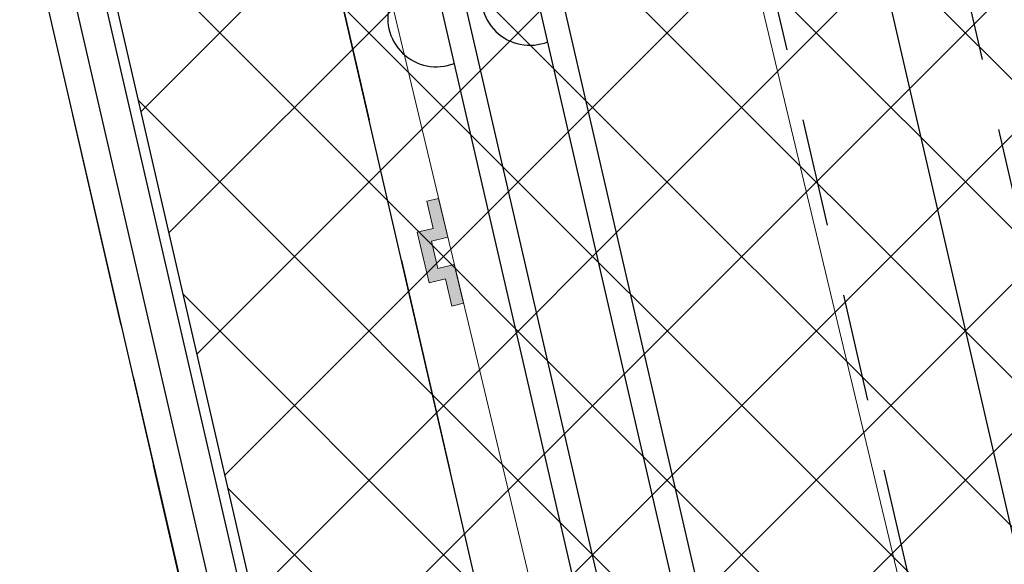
# Model space of a CAD drawing. Header units: centimetres. Extents: x -15121 to 17422, y -60492 to 0.
# Tile 59 of 256: x 1125 to 1207, y -30191 to -30146. Entities that reach past the tile are written whole.
import ezdxf

# ---------------------------------------------------------------- set-up
doc = ezdxf.new("R2010")
doc.units = ezdxf.units.CM
doc.header["$LTSCALE"] = 60
for name, pattern in [('0', [0]), ('DP', [0.5, 0.3, -0.2]), ('MP', [0.25, 0.15, -0.1])]:
    doc.linetypes.add(name, pattern=pattern)
for name, color, linetype in [('A-OKN', 3, 'Continuous'), ('AIKA grzejniki', 7, 'Continuous'), ('AIKA karnisze', 200, 'Continuous'), ('AIKA karnisze2', 200, 'Continuous'), ('AIKA KLIMATYZACJA2', 5, 'Continuous'), ('AIKA podłoga deski cała', 2, 'Continuous'), ('AIKA podłoga deski pod meble', 6, 'Continuous'), ('AIKA powierzchnie2', 2, 'Continuous'), ('AIKA sufity podwieszane', 8, 'Continuous'), ('AIKA wymiarowanie ogólne rzut2', 7, 'Continuous'), ('AIKA ŚCIANA2', 8, 'Continuous'), ('podciagi i nadproza', 7, 'DP'), ('RI-PROFILE', 8, 'Continuous')]:
    doc.layers.add(name, color=color, linetype=linetype)
doc.layers.add('IS_Grzejnik', color=15, linetype='Continuous', lineweight=5)
doc.styles.add('wymiar', font='txt.shx', dxfattribs={"width": 0.6})
doc.dimstyles.new('Dwudziestka', dxfattribs={"dimtxt": 7, "dimasz": 0.7, "dimexe": 5, "dimexo": 0, "dimgap": 2.5, "dimtad": 1, "dimtoh": 1, "dimdec": 3, "dimrnd": 0.5, "dimdsep": 46, "dimtxsty": 'wymiar', "dimblk": 'znacznik', "dimcen": 0, "dimdle": 5, "dimse1": 1, "dimse2": 1, "dimclrd": 256, "dimclre": 256, "dimclrt": 256, "dimadec": 0, "dimazin": 0, "dimtfac": 0.4, "dimtdec": 3, "dimtix": 1, "dimtofl": 0, "dimtmove": 2, "dimatfit": 3, "dimldrblk": 'znacznik', "dimfxl": 1, "dimtolj": 1, "dimarcsym": 0})

# ---------------------------------------------------------------- blocks, each defined once
blk = doc.blocks.new('SL grzejniki restauracja')
at = {"layer": 'IS_Grzejnik'}
blk.add_hatch(color=15, dxfattribs=at).paths.add_polyline_path([(-1982.75, -903.062), (-1983.524, -899.82), (-1984.886, -900.145), (-1985.428, -897.875), (-1984.066, -897.55), (-1984.841, -894.308), (-1985.813, -894.54), (-1985.271, -896.81), (-1986.633, -897.135), (-1985.626, -901.35), (-1984.265, -901.025), (-1983.723, -903.294)])
at = {"layer": 'IS_Grzejnik', "color": 15, "extrusion": (0, 0, -1), "elevation": 289.1}
blk.add_lwpolyline([(1969.857, -957.043), (2025.61, -723.609), (1996.431, -716.64), (1940.678, -950.074)], close=True, dxfattribs=at)
at = {"layer": 'IS_Grzejnik', "color": 15, "elevation": -289.1}
blk.add_lwpolyline([(-1982.75, -903.062), (-1983.524, -899.82), (-1984.886, -900.145), (-1985.428, -897.875), (-1984.066, -897.55), (-1984.841, -894.308), (-1985.813, -894.54), (-1985.271, -896.81), (-1986.633, -897.135), (-1985.626, -901.35), (-1984.265, -901.025), (-1983.723, -903.294)], close=True, dxfattribs=at)
blk = doc.blocks.new('SL podciągi restauracja')
at = {"layer": 'podciagi i nadproza'}
blk.add_lwpolyline([(578.232, -27674.064), (554.847, -27679.463), (500.859, -27445.614), (524.244, -27440.215), (578.232, -27674.064)], dxfattribs=at)
blk = doc.blocks.new('SL klima')
at = {"layer": 'AIKA KLIMATYZACJA2', "color": 140, "linetype": 'MP', "lineweight": -2}
for p, q in [((5441.973, -26500.495, 336.661), (5327.585, -26005.028, 336.661)), ((5312.248, -26008.611, 336.661), (5426.626, -26504.038, 336.661))]:
    blk.add_line(p, q, dxfattribs=at)
blk = doc.blocks.new('znacznik')
at = {"color": 0}
for points in [[(0, -5), (0, 5)], [(-4, 0), (4, 0)]]:
    blk.add_lwpolyline(points, dxfattribs=at)
at = {"color": 1}
blk.add_lwpolyline([(-2.12, -2.12), (2.12, 2.12)], dxfattribs=at)
blk = doc.blocks.new('*D5376')
at = {"layer": 'AIKA wymiarowanie ogólne rzut2', "lineweight": -2, "transparency": 16777216}
blk.add_line((1090.253, -29865.615), (1674.485, -29730.734), dxfattribs=at)
at = {"layer": 'Defpoints', "color": 0, "transparency": 16777216}
for p in [(1675.167, -29730.577), (1760.44, -30099.934), (1174.844, -30235.13)]:
    blk.add_point(p, dxfattribs=at)
at = {"layer": 'AIKA wymiarowanie ogólne rzut2', "linetype": 'ByBlock', "lineweight": -2, "transparency": 16777216, "xscale": 0.7, "yscale": 0.7, "zscale": 0.7}
for p, rotation in [((1675.167, -29730.577), 12.99999999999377), ((1089.571, -29865.772), 192.9999999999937)]:
    blk.add_blockref('znacznik', p, dxfattribs=dict(at, rotation=rotation))
at = {"layer": 'AIKA wymiarowanie ogólne rzut2', "transparency": 16777216, "insert": (1381.019, -29792.328), "char_height": 7, "attachment_point": 5, "rotation": 13, "style": 'wymiar'}
blk.add_mtext('\\A1;601', dxfattribs=at)
blk = doc.blocks.new('SL zasłonka rzut')
at = {"layer": 'AIKA karnisze'}
blk.add_arc((50.792, -0.601), 4.073, 171.55344, 8.43153, dxfattribs=at)
blk = doc.blocks.new('*D7276')
at = {"layer": 'AIKA wymiarowanie ogólne rzut2', "lineweight": -2, "transparency": 16777216}
blk.add_line((1331.903, -30726.278), (1118.755, -29802.96), dxfattribs=at)
at = {"layer": 'Defpoints', "color": 0, "transparency": 16777216}
for p in [(1118.598, -29802.278), (1090.735, -29808.71), (1304.198, -30733.392)]:
    blk.add_point(p, dxfattribs=at)
at = {"layer": 'AIKA wymiarowanie ogólne rzut2', "lineweight": -2, "transparency": 16777216, "xscale": 0.7, "yscale": 0.7, "zscale": 0.7}
for p, rotation in [((1118.598, -29802.278), 102.999035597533), ((1332.061, -30726.96), 282.999035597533)]:
    blk.add_blockref('znacznik', p, dxfattribs=dict(at, rotation=rotation))
at = {"layer": 'AIKA wymiarowanie ogólne rzut2', "transparency": 16777216, "insert": (1231.175, -30263.269), "char_height": 7, "attachment_point": 5, "rotation": 282.99904, "style": 'wymiar'}
blk.add_mtext('\\A1;949', dxfattribs=at)

msp = doc.modelspace()

# ---------------------------------------------------------------- hatches: boundary and pattern name
at = {"layer": 'AIKA sufity podwieszane', "transparency": 33554610}
h = msp.add_hatch(dxfattribs=at)
h.set_pattern_fill('ANSI37', color=256, scale=2.771036)
h.set_pattern_definition([(45, (5073.432, 672.602), (-6.221154, 6.221154), []), (135, (5073.432, 672.602), (-6.221154, -6.221154), [])])
h.paths.add_polyline_path([(1895.3422, -29622.938), (1051.961, -29817.6477), (1083.6791, -29955.0339), (1108.8373, -29949.2257), (1118.7352, -29992.098), (1098.8606, -29996.6864), (1151.9491, -30226.6377), (1171.8236, -30222.0493), (1195.98, -30326.6818), (1176.0567, -30331.2815), (1229.1072, -30560.8465), (1247.0331, -30556.708), (1258.8797, -30599.1305), (1239.2948, -30603.652), (1271.0129, -30741.0382), (1888.861, -30598.3967), (1885.2618, -30582.8068), (1928.1341, -30572.909), (1931.7333, -30588.4989), (1951.2207, -30583.9999), (1954.8998, -30599.9359), (2063.0549, -30574.9663), (2055.7765, -30543.4404), (2098.6488, -30533.5425), (2102.248, -30549.1325), (2108.8207, -30547.615)])

# ---------------------------------------------------------------- linework, layer by layer
at = {"layer": 'A-OKN'}
msp.add_lwpolyline([(1134.4551, -30175.7692), (1152.6452, -30254.559)], dxfattribs=at)
at = {"layer": 'AIKA karnisze2'}
for p, q in [((1187.7133, -30228.6437), (1090.7537, -29808.6917)), ((1189.662, -30228.1938), (1092.7024, -29808.2418)), ((1179.9183, -30230.4434), (1082.9587, -29810.4913)), ((1181.8671, -30229.9935), (1084.9074, -29810.0414))]:
    msp.add_line(p, q, dxfattribs=at)
at = {"layer": 'AIKA podłoga deski cała'}
msp.add_lwpolyline([(1888.861, -30598.3967), (1266.0671, -30744.1528), (1233.9166, -30604.8937), (1258.8797, -30599.1305), (1248.9789, -30556.2588), (1229.073, -30560.8544), (1175.9846, -30330.9033), (1195.8934, -30326.3069), (1171.8236, -30222.0493), (1151.9491, -30226.6377), (1098.8606, -29996.6864), (1118.7352, -29992.098), (1108.8373, -29949.2257), (1083.5062, -29955.0738), (1051.7856, -29817.6882), (1897.5708, -29622.4235)], dxfattribs=at)
at = {"layer": 'AIKA podłoga deski pod meble'}
msp.add_line((1093.4016, -29997.9467), (1146.49, -30227.898), dxfattribs=at)
at = {"layer": 'AIKA powierzchnie2'}
msp.add_lwpolyline([(1888.861, -30598.3967), (1271.0129, -30741.0382), (1239.2948, -30603.652), (1258.8797, -30599.1305), (1247.0331, -30556.708), (1229.1072, -30560.8465), (1176.0567, -30331.2815), (1195.98, -30326.6818), (1171.8236, -30222.0493), (1151.9491, -30226.6377), (1098.8606, -29996.6864), (1118.7352, -29992.098), (1108.8373, -29949.2257), (1083.6791, -29955.0339), (1051.961, -29817.6477), (1895.3422, -29622.938)], dxfattribs=at)
at = {"layer": 'AIKA sufity podwieszane', "transparency": 33554610}
msp.add_lwpolyline([(1888.861, -30598.3967), (1271.0129, -30741.0382), (1239.2948, -30603.652), (1258.8797, -30599.1305), (1247.0331, -30556.708), (1229.1072, -30560.8465), (1176.0567, -30331.2815), (1195.98, -30326.6818), (1171.8236, -30222.0493), (1151.9491, -30226.6377), (1098.8606, -29996.6864), (1118.7352, -29992.098), (1108.8373, -29949.2257), (1083.6791, -29955.0339), (1051.961, -29817.6477), (1895.3422, -29622.938)], dxfattribs=at)
at = {"layer": 'AIKA ŚCIANA2'}
msp.add_line((1289.0989, -30738.9153), (1016.6832, -29558.9532), dxfattribs=at)
msp.add_line((1289.0989, -30738.9153), (1016.6832, -29558.9532), dxfattribs=at)
msp.add_lwpolyline([(1891.2596, -30599.8956), (1289.0989, -30738.9153), (1016.6832, -29558.9532), (2434.5985, -29231.6017), (3265.0511, -29231.6017), (3265.0511, -30391.6017), (3257.0511, -30391.6017), (3257.0511, -30407.6017), (2734.6181, -30407.6017), (2730.4905, -30389.723), (2691.5157, -30398.721), (2695.1149, -30414.311), (1930.2344, -30590.8975)], dxfattribs=at)
at = {"layer": 'RI-PROFILE', "linetype": '0'}
for p, q in [((1098.9407, -30000.9003), (1150.1752, -30222.8213)), ((1147.8367, -30223.3612), (1096.6023, -30001.4402))]:
    msp.add_line(p, q, dxfattribs=at)

# ---------------------------------------------------------------- block references
at = {"layer": 'AIKA grzejniki'}
msp.add_blockref('SL grzejniki restauracja', (3144.7578, -29266.5017), dxfattribs=at)
at = {"layer": 'AIKA karnisze2', "rotation": 283.0064887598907}
for p in [(1156.7018, -30094.3322), (1148.9068, -30096.1319)]:
    msp.add_blockref('SL zasłonka rzut', p, dxfattribs=at)
at = {"layer": 'AIKA KLIMATYZACJA2'}
msp.add_blockref('SL klima', (-4186.027, -3867.9585), dxfattribs=at)
at = {"layer": 'AIKA ŚCIANA2'}
msp.add_blockref('SL podciągi restauracja', (592.0924, -2550.3843), dxfattribs=at)

# ---------------------------------------------------------------- dimensions: what is measured, and where the dimension line sits
at = {"layer": 'AIKA wymiarowanie ogólne rzut2'}
for p1, p2, distance, picture, middle in [((1174.8435, -30235.1299), (1760.4399, -30099.9343), 379.0732, '*D5376', (1381.0191, -29792.3283)), ((1304.198, -30733.3917), (1090.7349, -29808.7102), -28.5954, '*D7276', (1231.1754, -30263.2693))]:
    dim = msp.add_aligned_dim(p1=p1, p2=p2, distance=distance, dimstyle='Dwudziestka', dxfattribs=at)
    dim.commit()
    dim.dimension.update_dxf_attribs({"geometry": picture, "text_midpoint": middle})

doc.saveas('drawing.dxf')
